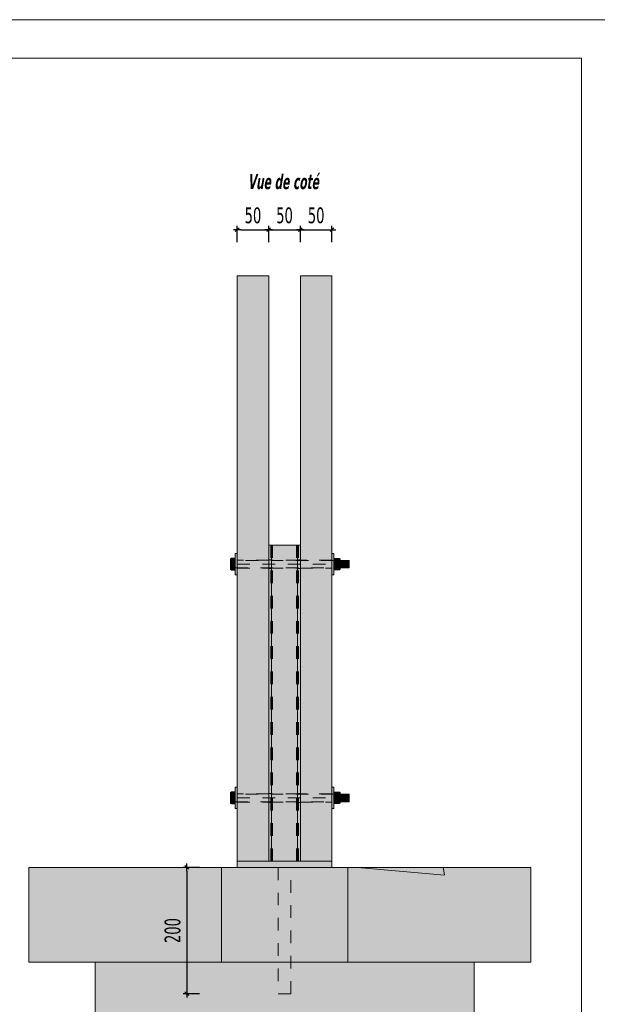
# Model space of a CAD drawing. Header units: millimetres. Extents: x 1567 to 2756, y -116 to 725.
# Tile 222 of 256: x 1962 to 2053, y 570 to 725. Entities that reach past the tile are written whole.
import ezdxf

# ---------------------------------------------------------------- set-up
doc = ezdxf.new("R2010")
doc.units = ezdxf.units.MM
doc.linetypes.add('CADWORK_3', pattern=[4, 2, -2])
doc.layers.add('Ech.1_1', color=7, linetype='Continuous')
doc.layers.add('Ech.1_10', color=7, linetype='Continuous')
doc.styles.add('tahoma-', font='txt', dxfattribs={"height": 1})
doc.styles.add('tahoma-bi', font='txt', dxfattribs={"height": 1})
doc.styles.add('tahoma-z-r', font='txt', dxfattribs={"width": 0.704918})
doc.dimstyles.new('ISO-25', dxfattribs={"dimtxt": 2.5, "dimasz": 2.5, "dimexe": 1.25, "dimexo": 0.625, "dimtad": 1, "dimtxsty": 'Standard', "dimcen": 2.5, "dimadec": 0, "dimazin": 0, "dimtfac": 1, "dimtmove": 0, "dimatfit": 3, "dimfxl": 1, "dimarcsym": 0})

# ---------------------------------------------------------------- blocks, each defined once
blk = doc.blocks.new('cw-dimension-symbol2')
at = {"color": 0, "linetype": 'Continuous', "lineweight": -2}
for p, q in [((-1, 0), (1, 0)), ((-0.5, -0.5), (0.5, 0.5))]:
    blk.add_line(p, q, dxfattribs=at)
blk = doc.blocks.new('*D245')
at = {"layer": 'Defpoints', "color": 0}
for p in [(2001.11, 692.25), (1996.11, 690.25), (2001.11, 690.25)]:
    blk.add_point(p, dxfattribs=at)
at = {"layer": 'Ech.1_10', "color": 0, "linetype": 'Continuous', "lineweight": -2}
for p, q in [((1996.11, 690.25), (1996.11, 692.85)), ((1996.71, 692.25), (2000.51, 692.25)), ((2001.11, 690.25), (2001.11, 692.85))]:
    blk.add_line(p, q, dxfattribs=at)
at = {"layer": 'Ech.1_10', "color": 0, "lineweight": -2, "xscale": 0.6000000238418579, "yscale": 0.6000000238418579, "zscale": 0.6000000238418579, "rotation": 180}
blk.add_blockref('cw-dimension-symbol2', (1996.11, 692.25), dxfattribs=at)
at = {"layer": 'Ech.1_10', "color": 0, "lineweight": -2, "xscale": 0.6000000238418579, "yscale": 0.6000000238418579, "zscale": 0.6000000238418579}
blk.add_blockref('cw-dimension-symbol2', (2001.11, 692.25), dxfattribs=at)
at = {"layer": 'Ech.1_10', "color": 7, "linetype": 'Continuous', "lineweight": 5, "insert": (1998.61, 694.5), "char_height": 2.5, "attachment_point": 5, "style": 'tahoma-z-r'}
blk.add_mtext('50', dxfattribs=at)
blk = doc.blocks.new('*D246')
at = {"layer": 'Defpoints', "color": 0}
for p in [(2006.11, 692.25), (2001.11, 690.25), (2006.11, 690.25)]:
    blk.add_point(p, dxfattribs=at)
at = {"layer": 'Ech.1_10', "color": 0, "linetype": 'Continuous', "lineweight": -2}
for p, q in [((2001.11, 690.25), (2001.11, 692.85)), ((2001.71, 692.25), (2005.51, 692.25)), ((2006.11, 690.25), (2006.11, 692.85))]:
    blk.add_line(p, q, dxfattribs=at)
at = {"layer": 'Ech.1_10', "color": 0, "lineweight": -2, "xscale": 0.6000000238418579, "yscale": 0.6000000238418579, "zscale": 0.6000000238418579, "rotation": 180}
blk.add_blockref('cw-dimension-symbol2', (2001.11, 692.25), dxfattribs=at)
at = {"layer": 'Ech.1_10', "color": 0, "lineweight": -2, "xscale": 0.6000000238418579, "yscale": 0.6000000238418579, "zscale": 0.6000000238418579}
blk.add_blockref('cw-dimension-symbol2', (2006.11, 692.25), dxfattribs=at)
at = {"layer": 'Ech.1_10', "color": 7, "linetype": 'Continuous', "lineweight": 5, "insert": (2003.61, 694.5), "char_height": 2.5, "attachment_point": 5, "style": 'tahoma-z-r'}
blk.add_mtext('50', dxfattribs=at)
blk = doc.blocks.new('*D247')
at = {"layer": 'Defpoints', "color": 0}
for p in [(2011.11, 692.25), (2006.11, 690.25), (2011.11, 690.25)]:
    blk.add_point(p, dxfattribs=at)
at = {"layer": 'Ech.1_10', "color": 0, "linetype": 'Continuous', "lineweight": -2}
for p, q in [((2006.11, 690.25), (2006.11, 692.85)), ((2006.71, 692.25), (2010.51, 692.25)), ((2011.11, 690.25), (2011.11, 692.85))]:
    blk.add_line(p, q, dxfattribs=at)
at = {"layer": 'Ech.1_10', "color": 0, "lineweight": -2, "xscale": 0.6000000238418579, "yscale": 0.6000000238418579, "zscale": 0.6000000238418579, "rotation": 180}
blk.add_blockref('cw-dimension-symbol2', (2006.11, 692.25), dxfattribs=at)
at = {"layer": 'Ech.1_10', "color": 0, "lineweight": -2, "xscale": 0.6000000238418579, "yscale": 0.6000000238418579, "zscale": 0.6000000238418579}
blk.add_blockref('cw-dimension-symbol2', (2011.11, 692.25), dxfattribs=at)
at = {"layer": 'Ech.1_10', "color": 7, "linetype": 'Continuous', "lineweight": 5, "insert": (2008.61, 694.5), "char_height": 2.5, "attachment_point": 5, "style": 'tahoma-z-r'}
blk.add_mtext('50', dxfattribs=at)
blk = doc.blocks.new('*D248')
at = {"layer": 'Defpoints', "color": 0}
for p in [(1990.14, 591.31), (1988.14, 571.31), (1990.14, 571.31)]:
    blk.add_point(p, dxfattribs=at)
at = {"layer": 'Ech.1_10', "color": 0, "linetype": 'Continuous', "lineweight": -2}
for p, q in [((1990.14, 591.31), (1987.54, 591.31)), ((1988.14, 590.71), (1988.14, 571.91)), ((1990.14, 571.31), (1987.54, 571.31))]:
    blk.add_line(p, q, dxfattribs=at)
at = {"layer": 'Ech.1_10', "color": 0, "lineweight": -2, "xscale": 0.6000000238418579, "yscale": 0.6000000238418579, "zscale": 0.6000000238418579}
for p, rotation in [((1988.14, 591.31), 90), ((1988.14, 571.31), 270)]:
    blk.add_blockref('cw-dimension-symbol2', p, dxfattribs=dict(at, rotation=rotation))
at = {"layer": 'Ech.1_10', "color": 7, "linetype": 'Continuous', "lineweight": 5, "insert": (1985.89, 581.31), "char_height": 2.5, "attachment_point": 5, "rotation": 90, "style": 'tahoma-z-r'}
blk.add_mtext('200', dxfattribs=at)

msp = doc.modelspace()

# ---------------------------------------------------------------- hatches: boundary and pattern name
at = {"layer": 'Ech.1_10', "linetype": 'Continuous', "lineweight": 5, "true_color": 0xe0c8b3, "transparency": 33554687}
for points in [[(1996.114, 592.306), (2001.114, 592.306), (2001.114, 684.93), (1996.114, 684.93), (1996.114, 592.306)], [(2006.114, 592.306), (2011.114, 592.306), (2011.114, 684.93), (2006.114, 684.93), (2006.114, 592.306)]]:
    msp.add_hatch(color=9, dxfattribs=at).paths.add_polyline_path(points)
at = {"layer": 'Ech.1_10', "linetype": 'Continuous', "lineweight": 5, "true_color": 0xb3d6f7, "transparency": 33554687}
for points in [[(2001.564, 642.306), (2001.114, 642.306), (2001.114, 592.306), (2001.564, 592.306), (2001.564, 642.306)], [(2001.564, 592.306), (2005.664, 592.306), (2005.664, 642.306), (2001.564, 642.306), (2001.564, 592.306)], [(2005.664, 592.306), (2006.114, 592.306), (2006.114, 642.306), (2005.664, 642.306), (2005.664, 592.306)], [(1995.814, 637.606), (1996.114, 637.606), (1996.114, 641.006), (1995.814, 641.006), (1995.814, 637.606)], [(2011.114, 637.606), (2011.414, 637.606), (2011.414, 641.006), (2011.114, 641.006), (2011.114, 637.606)], [(1995.064, 639.306), (1995.214, 639.306), (1995.214, 640.259), (1995.064, 640.164), (1995.064, 639.306)], [(1995.214, 639.306), (1995.064, 639.306), (1995.064, 638.449), (1995.214, 638.354), (1995.214, 639.306)], [(1995.214, 639.306), (1995.814, 639.306), (1995.814, 640.259), (1995.214, 640.259), (1995.214, 639.306)], [(1995.214, 638.354), (1995.814, 638.354), (1995.814, 639.306), (1995.214, 639.306), (1995.214, 638.354)], [(2011.414, 639.306), (2011.534, 639.306), (2011.534, 640.216), (2011.414, 640.125), (2011.414, 639.306)], [(2011.534, 639.306), (2011.414, 639.306), (2011.414, 638.488), (2011.534, 638.397), (2011.534, 639.306)], [(2012.294, 640.216), (2011.534, 640.216), (2011.534, 639.306), (2012.294, 639.306), (2012.294, 640.216)], [(2012.294, 639.306), (2011.534, 639.306), (2011.534, 638.397), (2012.294, 638.397), (2012.294, 639.306)], [(2012.294, 639.306), (2012.414, 639.306), (2012.414, 640.125), (2012.294, 640.216), (2012.294, 639.306)], [(2012.414, 639.306), (2012.294, 639.306), (2012.294, 638.397), (2012.414, 638.488), (2012.414, 639.306)], [(2012.414, 638.706), (2013.814, 638.706), (2013.814, 639.906), (2012.414, 639.906), (2012.414, 638.706)], [(1995.064, 602.306), (1995.214, 602.306), (1995.214, 603.259), (1995.064, 603.164), (1995.064, 602.306)], [(1995.214, 602.306), (1995.814, 602.306), (1995.814, 603.259), (1995.214, 603.259), (1995.214, 602.306)], [(1995.814, 600.606), (1996.114, 600.606), (1996.114, 604.006), (1995.814, 604.006), (1995.814, 600.606)], [(2011.114, 600.606), (2011.414, 600.606), (2011.414, 604.006), (2011.114, 604.006), (2011.114, 600.606)], [(2011.414, 602.306), (2011.534, 602.306), (2011.534, 603.216), (2011.414, 603.125), (2011.414, 602.306)], [(2012.294, 603.216), (2011.534, 603.216), (2011.534, 602.306), (2012.294, 602.306), (2012.294, 603.216)], [(2012.294, 602.306), (2012.414, 602.306), (2012.414, 603.125), (2012.294, 603.216), (2012.294, 602.306)], [(1995.214, 602.306), (1995.064, 602.306), (1995.064, 601.449), (1995.214, 601.354), (1995.214, 602.306)], [(1995.214, 601.354), (1995.814, 601.354), (1995.814, 602.306), (1995.214, 602.306), (1995.214, 601.354)], [(2011.534, 602.306), (2011.414, 602.306), (2011.414, 601.488), (2011.534, 601.397), (2011.534, 602.306)], [(2012.294, 602.306), (2011.534, 602.306), (2011.534, 601.397), (2012.294, 601.397), (2012.294, 602.306)], [(2012.414, 602.306), (2012.294, 602.306), (2012.294, 601.397), (2012.414, 601.488), (2012.414, 602.306)], [(2012.414, 601.706), (2013.814, 601.706), (2013.814, 602.906), (2012.414, 602.906), (2012.414, 601.706)], [(2011.114, 592.306), (1996.114, 592.306), (1996.114, 591.306), (2011.114, 591.306), (2011.114, 592.306)]]:
    msp.add_hatch(color=254, dxfattribs=at).paths.add_polyline_path(points)
at = {"layer": 'Ech.1_10', "linetype": 'Continuous', "lineweight": 5, "true_color": 0xdcdcdc, "transparency": 33554687}
for points in [[(1993.614, 576.306), (1993.614, 591.306), (1963.144, 591.306), (1963.144, 576.306), (1993.614, 576.306)], [(2013.614, 591.306), (2013.614, 576.306), (2042.585, 576.306), (2042.585, 591.306), (2013.614, 591.306)]]:
    msp.add_hatch(color=254, dxfattribs=at).paths.add_polyline_path(points)
at = {"layer": 'Ech.1_10', "linetype": 'Continuous', "lineweight": 5, "transparency": 33554687}
h = msp.add_hatch(dxfattribs=at)
h.set_pattern_fill('AR-CONC', style=0)
h.set_pattern_definition([(50, (1993.61, 576.3), (182.18, -15.94), [19.05, -209.55]), (355, (1993.61, 576.3), (-35.24, 191.06), [15.24, -167.64]), (100.45, (2008.8, 574.98), (146.94, 175.12), [16.19, -178.09]), (46.18, (1993.61, 627.1), (271.08, -42.04), [28.57, -314.32]), (96.64, (2016.2, 623.6), (237.4, 247.43), [24.29, -267.14]), (351.18, (1993.6, 627.1), (237.4, 247.43), [22.86, -251.46]), (21, (2019.01, 614.4), (151.61, -102.27), [19.05, -209.55]), (326, (2019.01, 614.4), (61.8, 184.19), [15.24, -167.64]), (71.45, (2031.65, 605.88), (213.42, 81.92), [16.19, -178.09]), (37.5, (1993.614, 576.306), (3.09, 84.555), [0, -165.608, 0, -170.18, 0, -168.275]), (7.5, (1993.61, 576.31), (66.82, 100.18), [0, -97.028, 0, -161.798, 0, -64.135]), (327.5, (1936.97, 576.306), (135.59, -5.73), [0, -63.5, 0, -198.12, 0, -262.89]), (317.5, (1911.57, 576.31), (148.13, 25.43), [0, -82.55, 0, -131.572, 0, -186.69])])
h.paths.add_polyline_path([(1993.614, 576.306), (1993.614, 591.306), (1963.144, 591.306), (1963.144, 576.306), (1993.614, 576.306)])
at = {"layer": 'Ech.1_10', "linetype": 'Continuous', "lineweight": 5, "true_color": 0xf3f3f3, "transparency": 33554687}
for points in [[(2013.614, 576.306), (2013.614, 591.306), (1993.614, 591.306), (1993.614, 576.306), (2013.614, 576.306)], [(1973.614, 546.306), (2033.614, 546.306), (2033.614, 576.306), (1973.614, 576.306), (1973.614, 546.306)]]:
    msp.add_hatch(color=7, dxfattribs=at).paths.add_polyline_path(points)
at = {"layer": 'Ech.1_10', "linetype": 'Continuous', "lineweight": 5, "transparency": 33554687}
h = msp.add_hatch(dxfattribs=at)
h.set_pattern_fill('AR-CONC', style=0)
h.set_pattern_definition([(50, (2013.61, 591.3), (182.18, -15.94), [19.05, -209.55]), (355, (2013.61, 591.3), (-35.24, 191.06), [15.24, -167.64]), (100.45, (2028.8, 589.98), (146.94, 175.12), [16.19, -178.09]), (46.18, (2013.61, 642.1), (271.08, -42.04), [28.57, -314.32]), (96.64, (2036.2, 638.6), (237.4, 247.43), [24.29, -267.14]), (351.18, (2013.6, 642.1), (237.4, 247.43), [22.86, -251.46]), (21, (2039.01, 629.4), (151.61, -102.27), [19.05, -209.55]), (326, (2039.01, 629.4), (61.8, 184.19), [15.24, -167.64]), (71.45, (2051.65, 620.88), (213.42, 81.92), [16.19, -178.09]), (37.5, (2013.614, 591.306), (3.09, 84.555), [0, -165.608, 0, -170.18, 0, -168.275]), (7.5, (2013.61, 591.31), (66.82, 100.18), [0, -97.028, 0, -161.798, 0, -64.135]), (327.5, (1956.97, 591.306), (135.59, -5.73), [0, -63.5, 0, -198.12, 0, -262.89]), (317.5, (1931.57, 591.31), (148.13, 25.43), [0, -82.55, 0, -131.572, 0, -186.69])])
h.paths.add_polyline_path([(2013.614, 591.306), (2013.614, 576.306), (2042.585, 576.306), (2042.585, 591.306), (2013.614, 591.306)])

# ---------------------------------------------------------------- linework, layer by layer
at = {"layer": 'Ech.1_1', "color": 7, "linetype": 'Continuous', "lineweight": 5}
msp.add_lwpolyline([(1566.72, -115.512), (2755.72, -115.512), (2755.72, 725.488), (1566.72, 725.488), (1566.72, -115.512)], close=True, dxfattribs=at)
at = {"layer": 'Ech.1_10', "color": 7, "linetype": 'Continuous', "lineweight": 5}
for points in [[(1841.822, 719.38), (1841.822, 468.441), (2050.63, 468.441), (2050.63, 719.38), (1841.822, 719.38)], [(1996.114, 592.306), (2001.114, 592.306), (2001.114, 684.93), (1996.114, 684.93), (1996.114, 592.306)], [(2006.114, 592.306), (2011.114, 592.306), (2011.114, 684.93), (2006.114, 684.93), (2006.114, 592.306)], [(2001.564, 642.306), (2001.114, 642.306), (2001.114, 592.306), (2001.564, 592.306), (2001.564, 642.306)], [(2001.564, 592.306), (2005.664, 592.306), (2005.664, 642.306), (2001.564, 642.306), (2001.564, 592.306)], [(2005.664, 592.306), (2006.114, 592.306), (2006.114, 642.306), (2005.664, 642.306), (2005.664, 592.306)], [(1995.814, 637.606), (1996.114, 637.606), (1996.114, 641.006), (1995.814, 641.006), (1995.814, 637.606)], [(2011.114, 637.606), (2011.414, 637.606), (2011.414, 641.006), (2011.114, 641.006), (2011.114, 637.606)], [(1995.064, 639.306), (1995.214, 639.306), (1995.214, 640.259), (1995.064, 640.164), (1995.064, 639.306)], [(1995.214, 639.306), (1995.064, 639.306), (1995.064, 638.449), (1995.214, 638.354), (1995.214, 639.306)], [(1995.214, 639.306), (1995.814, 639.306), (1995.814, 640.259), (1995.214, 640.259), (1995.214, 639.306)], [(1995.214, 638.354), (1995.814, 638.354), (1995.814, 639.306), (1995.214, 639.306), (1995.214, 638.354)], [(2011.414, 639.306), (2011.534, 639.306), (2011.534, 640.216), (2011.414, 640.125), (2011.414, 639.306)], [(2011.534, 639.306), (2011.414, 639.306), (2011.414, 638.488), (2011.534, 638.397), (2011.534, 639.306)], [(2012.294, 640.216), (2011.534, 640.216), (2011.534, 639.306), (2012.294, 639.306), (2012.294, 640.216)], [(2012.294, 639.306), (2011.534, 639.306), (2011.534, 638.397), (2012.294, 638.397), (2012.294, 639.306)], [(2012.294, 639.306), (2012.414, 639.306), (2012.414, 640.125), (2012.294, 640.216), (2012.294, 639.306)], [(2012.414, 639.306), (2012.294, 639.306), (2012.294, 638.397), (2012.414, 638.488), (2012.414, 639.306)], [(2012.414, 638.706), (2013.814, 638.706), (2013.814, 639.906), (2012.414, 639.906), (2012.414, 638.706)], [(1995.064, 602.306), (1995.214, 602.306), (1995.214, 603.259), (1995.064, 603.164), (1995.064, 602.306)], [(1995.214, 602.306), (1995.814, 602.306), (1995.814, 603.259), (1995.214, 603.259), (1995.214, 602.306)], [(1995.814, 600.606), (1996.114, 600.606), (1996.114, 604.006), (1995.814, 604.006), (1995.814, 600.606)], [(2011.114, 600.606), (2011.414, 600.606), (2011.414, 604.006), (2011.114, 604.006), (2011.114, 600.606)], [(2011.414, 602.306), (2011.534, 602.306), (2011.534, 603.216), (2011.414, 603.125), (2011.414, 602.306)], [(2012.294, 603.216), (2011.534, 603.216), (2011.534, 602.306), (2012.294, 602.306), (2012.294, 603.216)], [(2012.294, 602.306), (2012.414, 602.306), (2012.414, 603.125), (2012.294, 603.216), (2012.294, 602.306)], [(1995.214, 602.306), (1995.064, 602.306), (1995.064, 601.449), (1995.214, 601.354), (1995.214, 602.306)], [(1995.214, 601.354), (1995.814, 601.354), (1995.814, 602.306), (1995.214, 602.306), (1995.214, 601.354)], [(2011.534, 602.306), (2011.414, 602.306), (2011.414, 601.488), (2011.534, 601.397), (2011.534, 602.306)], [(2012.294, 602.306), (2011.534, 602.306), (2011.534, 601.397), (2012.294, 601.397), (2012.294, 602.306)], [(2012.414, 602.306), (2012.294, 602.306), (2012.294, 601.397), (2012.414, 601.488), (2012.414, 602.306)], [(2012.414, 601.706), (2013.814, 601.706), (2013.814, 602.906), (2012.414, 602.906), (2012.414, 601.706)], [(2011.114, 592.306), (1996.114, 592.306), (1996.114, 591.306), (2011.114, 591.306), (2011.114, 592.306)], [(1993.614, 576.306), (1993.614, 591.306), (1963.144, 591.306), (1963.144, 576.306), (1993.614, 576.306)], [(2013.614, 576.306), (2013.614, 591.306), (1993.614, 591.306), (1993.614, 576.306), (2013.614, 576.306)], [(2013.614, 591.306), (2013.614, 576.306), (2042.585, 576.306), (2042.585, 591.306), (2013.614, 591.306)], [(1973.614, 546.306), (2033.614, 546.306), (2033.614, 576.306), (1973.614, 576.306), (1973.614, 546.306)]]:
    msp.add_lwpolyline(points, close=True, dxfattribs=at)
at = {"layer": 'Ech.1_10', "color": 5, "linetype": 'CADWORK_3', "lineweight": 5}
for points in [[(2001.414, 592.306), (2001.414, 642.306)], [(2001.714, 592.306), (2001.714, 642.306)], [(2005.514, 592.306), (2005.514, 642.306)], [(2005.814, 592.306), (2005.814, 642.306)], [(2011.414, 639.906), (1995.814, 639.906)], [(2001.114, 639.956), (1996.114, 639.956)], [(1996.114, 639.306), (2011.114, 639.306)], [(2005.814, 639.956), (2001.414, 639.956)], [(2011.114, 639.956), (2006.114, 639.956)], [(1995.814, 638.706), (2011.414, 638.706)], [(1996.114, 638.656), (2001.114, 638.656)], [(2001.414, 638.656), (2005.814, 638.656)], [(2006.114, 638.656), (2011.114, 638.656)], [(2011.414, 602.906), (1995.814, 602.906)], [(1995.814, 601.706), (2012.414, 601.706)], [(2001.114, 602.956), (1996.114, 602.956)], [(1996.114, 602.306), (2011.114, 602.306)], [(1996.114, 601.656), (2001.114, 601.656)], [(2005.814, 602.956), (2001.414, 602.956)], [(2001.414, 601.656), (2005.814, 601.656)], [(2011.114, 602.956), (2006.114, 602.956)], [(2006.114, 601.656), (2011.114, 601.656)], [(2002.614, 591.306), (2002.614, 571.306)], [(2004.614, 571.306), (2004.614, 591.306)]]:
    msp.add_lwpolyline(points, dxfattribs=at)
at = {"layer": 'Ech.1_10', "color": 5, "linetype": 'CADWORK_3', "lineweight": 5, "flags": 128}
for points in [[(2001.414, 640.006), (2001.114, 640.006)], [(2006.114, 640.006), (2005.814, 640.006)], [(2012.414, 639.906), (2011.414, 639.906)], [(2001.114, 638.606), (2001.414, 638.606)], [(2005.814, 638.606), (2006.114, 638.606)], [(2011.414, 638.706), (2012.414, 638.706)], [(2001.414, 603.006), (2001.114, 603.006)], [(2001.114, 601.606), (2001.414, 601.606)], [(2006.114, 603.006), (2005.814, 603.006)], [(2005.814, 601.606), (2006.114, 601.606)], [(2012.414, 602.906), (2011.414, 602.906)], [(2002.614, 571.306), (2004.614, 571.306)]]:
    msp.add_lwpolyline(points, dxfattribs=at)
at = {"layer": 'Ech.1_10', "color": 9, "linetype": 'CADWORK_3', "lineweight": 5}
for points in [[(1993.614, 576.306), (1993.614, 591.306)], [(2013.614, 591.306), (2013.614, 576.306)]]:
    msp.add_lwpolyline(points, dxfattribs=at)

# ---------------------------------------------------------------- dimensions: what is measured, and where the dimension line sits
at = {"layer": 'Ech.1_10', "color": 7, "linetype": 'Continuous', "lineweight": 5}
for base, p1, p2, picture, middle in [((2001.114, 692.247), (1996.114, 690.247), (2001.114, 690.247), '*D245', (1998.614, 694.497)), ((2006.114, 692.247), (2001.114, 690.247), (2006.114, 690.247), '*D246', (2003.614, 694.497)), ((2011.114, 692.247), (2006.114, 690.247), (2011.114, 690.247), '*D247', (2008.614, 694.497))]:
    dim = msp.add_linear_dim(base=base, p1=p1, p2=p2, angle=0, text='50', dimstyle='ISO-25', override={"dimtxt": 2.5, "dimasz": 0.6, "dimexe": 0.6, "dimexo": 0, "dimgap": 0, "dimdec": 0, "dimlfac": 1, "dimtxsty": 'tahoma-z-r', "dimblk": 'cw-dimension-symbol2', "dimclrt": 7, "dimtmove": 2}, dxfattribs=at)
    dim.commit()
    dim.dimension.update_dxf_attribs({"geometry": picture, "text_midpoint": middle, "dimtype": 161})
dim = msp.add_linear_dim(base=(1988.135, 571.306), p1=(1990.135, 591.306), p2=(1990.135, 571.306), angle=270, text='200', dimstyle='ISO-25', override={"dimtxt": 2.5, "dimasz": 0.6, "dimexe": 0.6, "dimexo": 0, "dimgap": 0, "dimdec": 0, "dimlfac": 1, "dimtxsty": 'tahoma-z-r', "dimblk": 'cw-dimension-symbol2', "dimclrt": 7, "dimtmove": 2}, dxfattribs=at)
dim.commit()
dim.dimension.update_dxf_attribs({"geometry": '*D248', "text_midpoint": (1985.885, 581.306), "dimtype": 161, "text_rotation": 90})

# ---------------------------------------------------------------- next in the draw order: texts
at = {"layer": 'Ech.1_10', "color": 7, "linetype": 'Continuous', "insert": (1997.793, 701.042), "char_height": 2.5, "attachment_point": 1, "style": 'tahoma-bi', "bg_fill": 3, "box_fill_scale": 1.15, "bg_fill_color": 256, "bg_fill_true_color": 13158600, "bg_fill_transparency": 33554687}
msp.add_mtext('\\A1;\\fTahoma|b1|i1;\\W0.600000;\\H2.374400;Vue de coté', dxfattribs=at)
at = {"layer": 'Ech.1_10', "color": 5, "linetype": 'Continuous', "insert": (1920.665, 651.78), "char_height": 2.5, "attachment_point": 1, "style": 'tahoma-', "bg_fill": 3, "box_fill_scale": 1.15, "bg_fill_color": 256, "bg_fill_true_color": 13158600, "bg_fill_transparency": 33554687}
msp.add_mtext('\\A1;\\fTahoma|b0|i0;\\W0.600000;\\H2.373000;Ferrure mécanosoudée semi-encastrée', dxfattribs=at)

doc.saveas('drawing.dxf')
